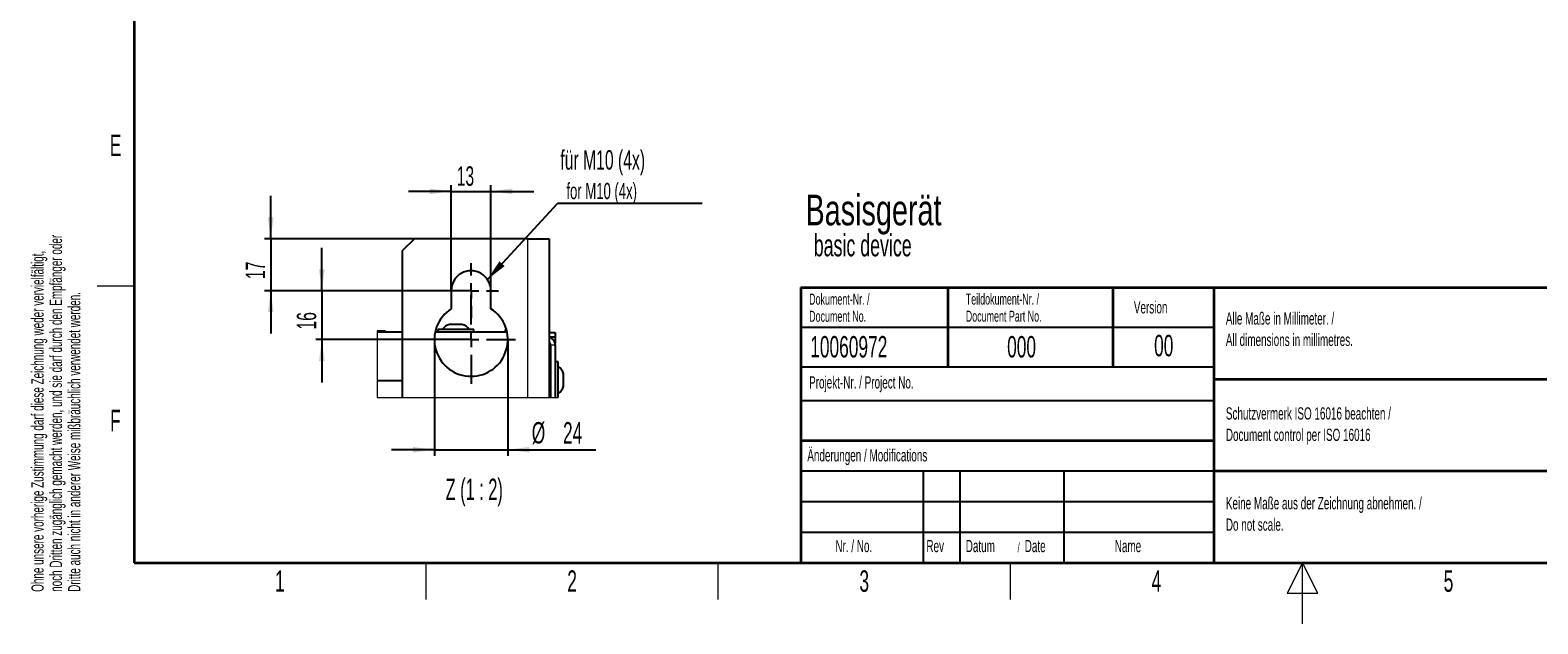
# Model space of a CAD drawing. Header units: millimetres. Extents: x 5 to 418, y 2 to 292.
# Tile 1 of 52: x 9 to 255, y 2 to 99. Entities that reach past the tile are written whole.
import ezdxf

# ---------------------------------------------------------------- set-up
doc = ezdxf.new("R2010")
doc.units = ezdxf.units.MM
doc.layers.add('SLD-0', color=7, linetype='Continuous')
doc.styles.add('SLDTEXTSTYLE0', font='TXT', dxfattribs={"width": 0.7})
doc.styles.add('SLDTEXTSTYLE1', font='TXT', dxfattribs={"width": 0.605})
doc.styles.add('SLDTEXTSTYLE3', font='TXT', dxfattribs={"width": 0.57})
doc.dimstyles.new('SLDDIMSTYLE5', dxfattribs={"dimtxt": 3.081982, "dimasz": 3.5, "dimexe": 0, "dimexo": 0.0625, "dimgap": 0.770496, "dimtad": 1, "dimlfac": 2, "dimrnd": 1e-09, "dimzin": 12, "dimdsep": 46, "dimtxsty": 'SLDTEXTSTYLE1', "dimsah": 1, "dimcen": 0.09, "dimadec": 0, "dimazin": 3, "dimtfac": 1, "dimtmove": 0, "dimatfit": 0, "dimfxl": 1, "dimfrac": 2, "dimtolj": 1, "dimtzin": 12, "dimarcsym": 0})
doc.dimstyles.new('SLDDIMSTYLE6', dxfattribs={"dimtxt": 3.5, "dimasz": 3.5, "dimexe": 0, "dimexo": 0.0625, "dimgap": 0.875, "dimtad": 1, "dimlfac": 2, "dimrnd": 1e-09, "dimzin": 12, "dimdsep": 46, "dimtxsty": 'SLDTEXTSTYLE1', "dimsah": 1, "dimcen": 0.09, "dimadec": 0, "dimazin": 3, "dimtfac": 1, "dimtmove": 0, "dimatfit": 0, "dimfxl": 1, "dimfrac": 2, "dimtolj": 1, "dimtzin": 12, "dimarcsym": 0})
doc.dimstyles.new('SLDDIMSTYLE7', dxfattribs={"dimtxt": 0.18, "dimasz": 3.5, "dimexe": 0, "dimexo": 0.0625, "dimgap": 0, "dimtad": 0, "dimtih": 1, "dimtoh": 1, "dimdec": 0, "dimrnd": 1e-09, "dimzin": 0, "dimdsep": 46, "dimtxsty": 'Standard', "dimsah": 1, "dimcen": 0.09, "dimadec": 0, "dimazin": 0, "dimtfac": 3.5, "dimtdec": 0, "dimtofl": 0, "dimtmove": 0, "dimatfit": 3, "dimfxl": 1, "dimfrac": 2, "dimtolj": 1, "dimtzin": 0, "dimarcsym": 0})

# ---------------------------------------------------------------- blocks, each defined once
blk = doc.blocks.new('SW_NOTE_0')
at = {"layer": 'SLD-0', "color": 0, "attachment_point": 1}
for s, insert, char_height, style in [('Basisgerät', (0, 6.48), 5.027, 'SLDTEXTSTYLE0'), ('basic device', (1.35, -0.02), 3.5956, 'SLDTEXTSTYLE1')]:
    blk.add_mtext(s, dxfattribs=dict(at, insert=insert, char_height=char_height, style=style))
blk = doc.blocks.new('SW_NOTE_0_2')
at = {"layer": 'SLD-0', "color": 0, "char_height": 2, "attachment_point": 1, "rotation": 90, "style": 'SLDTEXTSTYLE1'}
for s, insert in [('noch Dritten zugänglich gemacht werden, und sie darf durch den Empfänger oder', (0.42, 0)), ('Ohne unsere vorherige Zustimmung darf diese Zeichnung weder vervielfältigt,', (-2.58, 0)), ('Dritte auch nicht in anderer Weise mißbräuchlich verwendet werden.', (3.42, 0))]:
    blk.add_mtext(s, dxfattribs=dict(at, insert=insert))
blk = doc.blocks.new('SW_NOTE_0_3')
at = {"layer": 'SLD-0', "color": 0, "attachment_point": 1, "style": 'SLDTEXTSTYLE1'}
for s, insert, char_height in [('Datum', (0, 2.58), 2), ('Date', (9.64, 2.58), 2), ('/', (8.48, 2.08), 1.5)]:
    blk.add_mtext(s, dxfattribs=dict(at, insert=insert, char_height=char_height))
blk = doc.blocks.new('SW_NOTE_0_4')
at = {"layer": 'SLD-0', "color": 0, "char_height": 2, "attachment_point": 1, "style": 'SLDTEXTSTYLE1'}
for s, insert in [('Alle Maße in Millimeter. /', (0, 2.58)), ('All dimensions in millimetres.', (0, -0.92))]:
    blk.add_mtext(s, dxfattribs=dict(at, insert=insert))
blk = doc.blocks.new('SW_NOTE_0_5')
at = {"layer": 'SLD-0', "color": 0, "char_height": 1.8, "attachment_point": 1, "style": 'SLDTEXTSTYLE1'}
for s, insert in [('Teildokument-Nr. /', (0, 2.32)), ('Document Part No.', (0, -0.48))]:
    blk.add_mtext(s, dxfattribs=dict(at, insert=insert))
blk = doc.blocks.new('SW_NOTE_0_6')
at = {"layer": 'SLD-0', "color": 0, "char_height": 1.8, "attachment_point": 1, "style": 'SLDTEXTSTYLE1'}
for s, insert in [('Dokument-Nr. /', (0, 2.32)), ('Document No.', (0, -0.48))]:
    blk.add_mtext(s, dxfattribs=dict(at, insert=insert))
blk = doc.blocks.new('SW_NOTE_0_7')
at = {"layer": 'SLD-0', "color": 0, "char_height": 2, "attachment_point": 1, "style": 'SLDTEXTSTYLE1'}
for s, insert in [('Keine Maße aus der Zeichnung abnehmen. /', (0, 2.58)), ('Do not scale.', (0, -0.92))]:
    blk.add_mtext(s, dxfattribs=dict(at, insert=insert))
blk = doc.blocks.new('SW_NOTE_0_8')
at = {"layer": 'SLD-0', "color": 0, "char_height": 2, "attachment_point": 1, "style": 'SLDTEXTSTYLE1'}
for s, insert in [('Schutzvermerk ISO 16016 beachten /', (0, 2.58)), ('Document control per ISO 16016', (0, -0.92))]:
    blk.add_mtext(s, dxfattribs=dict(at, insert=insert))
blk = doc.blocks.new('_D_9')
at = {"layer": 'SLD-0', "color": 7}
for p, q in [((48.35, 64.97), (48.35, 71.97)), ((71.84, 64.97), (47.35, 64.97)), ((48.35, 64.97), (48.35, 56.47)), ((81.09, 56.47), (47.35, 56.47)), ((48.35, 56.47), (48.35, 49.47))]:
    blk.add_line(p, q, dxfattribs=at)
for points in [[(48.35, 64.97), (48.81, 68.47), (47.89, 68.47)], [(48.35, 56.47), (47.89, 52.97), (48.81, 52.97)]]:
    blk.add_solid(points, dxfattribs=at)
at = {"layer": 'SLD-0', "color": 7, "insert": (44.26, 58.37), "char_height": 3.175, "attachment_point": 1, "rotation": 90, "style": 'SLDTEXTSTYLE1'}
blk.add_mtext('17', dxfattribs=at)
blk = doc.blocks.new('_D_10')
at = {"layer": 'SLD-0', "color": 7}
for p, q in [((56.7, 56.47), (56.7, 63.47)), ((81.09, 56.47), (55.7, 56.47)), ((56.7, 56.47), (56.7, 48.47)), ((81.09, 48.47), (55.7, 48.47)), ((56.7, 48.47), (56.7, 41.47))]:
    blk.add_line(p, q, dxfattribs=at)
for points in [[(56.7, 56.47), (57.16, 59.97), (56.24, 59.97)], [(56.7, 48.47), (56.24, 44.97), (57.16, 44.97)]]:
    blk.add_solid(points, dxfattribs=at)
at = {"layer": 'SLD-0', "color": 7, "insert": (52.61, 50.12), "char_height": 3.175, "attachment_point": 1, "rotation": 90, "style": 'SLDTEXTSTYLE1'}
blk.add_mtext('16', dxfattribs=at)
blk = doc.blocks.new('_D_11')
at = {"layer": 'SLD-0', "color": 7}
for p, q in [((77.84, 72.72), (70.84, 72.72)), ((77.84, 56.47), (77.84, 73.72)), ((77.84, 72.72), (84.34, 72.72)), ((84.34, 56.47), (84.34, 73.72)), ((84.34, 72.72), (91.34, 72.72))]:
    blk.add_line(p, q, dxfattribs=at)
for points in [[(77.84, 72.72), (74.34, 73.18), (74.34, 72.26)], [(84.34, 72.72), (87.84, 72.26), (87.84, 73.18)]]:
    blk.add_solid(points, dxfattribs=at)
at = {"layer": 'SLD-0', "color": 7, "insert": (78.74, 76.81), "char_height": 3.175, "attachment_point": 1, "style": 'SLDTEXTSTYLE1'}
blk.add_mtext('13', dxfattribs=at)
blk = doc.blocks.new('_D_12')
at = {"layer": 'SLD-0', "color": 7}
for p, q in [((75.09, 48.47), (75.09, 29.47)), ((87.09, 48.47), (87.09, 29.47)), ((75.09, 30.47), (68.09, 30.47)), ((75.09, 30.47), (87.09, 30.47)), ((87.09, 30.47), (101.46, 30.47))]:
    blk.add_line(p, q, dxfattribs=at)
for points in [[(75.09, 30.47), (71.59, 30.93), (71.59, 30.01)], [(87.09, 30.47), (90.59, 30.01), (90.59, 30.93)]]:
    blk.add_solid(points, dxfattribs=at)
at = {"layer": 'SLD-0', "color": 7, "char_height": 3.5, "attachment_point": 1, "style": 'SLDTEXTSTYLE1'}
for s, insert in [('%%c', (91.01, 34.99)), ('24', (96.12, 34.99))]:
    blk.add_mtext(s, dxfattribs=dict(at, insert=insert))
blk = doc.blocks.new('SW_NOTE_0_18')
at = {"layer": 'SLD-0', "color": 0}
blk.add_line((23.63, 0), (0, 0), dxfattribs=at)
at = {"layer": 'SLD-0', "color": 0, "attachment_point": 1, "style": 'SLDTEXTSTYLE1'}
for s, insert, char_height in [('für M10 (4x)', (0.44, 8.73), 3.175), ('for M10 (4x)', (1.43, 3.38), 2.6458)]:
    blk.add_mtext(s, dxfattribs=dict(at, insert=insert, char_height=char_height))
blk = doc.blocks.new('SW_CENTERMARKSYMBOL_6')
at = {"layer": 'SLD-0', "color": 0}
for p, q in [((0, 2.5), (0, 4.5)), ((-2.5, 0), (-4.5, 0)), ((0, 0), (-1.25, 0)), ((0, 0), (0, 1.25)), ((0, 0), (0, -1.25)), ((0, 0), (1.25, 0)), ((2.5, 0), (4.5, 0)), ((0, -2.5), (0, -4.5))]:
    blk.add_line(p, q, dxfattribs=at)
blk = doc.blocks.new('SW_CENTERMARKSYMBOL_7')
at = {"layer": 'SLD-0', "color": 0}
for p, q in [((0, 2.5), (0, 7.25)), ((-2.5, 0), (-7.25, 0)), ((0, 0), (-1.25, 0)), ((0, 0), (0, 1.25)), ((0, 0), (0, -1.25)), ((0, 0), (1.25, 0)), ((2.5, 0), (7.25, 0)), ((0, -2.5), (0, -7.25))]:
    blk.add_line(p, q, dxfattribs=at)

msp = doc.modelspace()

# ---------------------------------------------------------------- linework, layer by layer
at = {"color": 7, "linetype": 'Continuous', "lineweight": 25}
for p, q in [((71.8401, 64.9746), (69.8401, 62.9746)), ((90.3401, 64.9746), (71.8401, 64.9746)), ((90.3401, 64.9746), (93.8401, 64.9746)), ((93.8401, 64.9746), (93.8401, 39.0018)), ((69.8401, 62.9746), (69.8401, 39.0018)), ((77.8401, 56.4746), (77.8401, 53.5182)), ((84.3401, 53.5182), (84.3401, 56.4746)), ((67.0901, 49.8746), (65.748, 49.8746)), ((65.748, 49.7246), (69.8401, 49.7246)), ((67.0901, 49.7246), (67.0901, 49.8746)), ((75.2217, 49.7246), (86.9584, 49.7246)), ((75.6401, 50.1246), (75.6401, 49.7246)), ((81.1555, 50.1246), (75.6401, 50.1246)), ((79.4597, 50.9746), (77.5901, 50.9746)), ((79.5901, 50.9746), (79.4597, 50.9746)), ((81.5401, 50.1246), (81.1555, 50.1246)), ((81.5401, 49.7246), (81.5401, 50.1246)), ((86.6401, 50.1246), (86.6401, 49.7246)), ((86.8588, 50.1246), (86.6401, 50.1246)), ((93.8401, 49.6246), (94.8401, 49.6246)), ((94.8401, 49.6246), (94.8401, 48.8746)), ((94.8401, 48.8746), (93.8401, 48.8746)), ((93.8401, 47.7246), (94.08, 47.7246)), ((94.0901, 48.7702), (94.0901, 48.8746)), ((94.0901, 47.6246), (94.0901, 39.0018)), ((94.8401, 47.8746), (94.8148, 47.8746)), ((94.8401, 48.8746), (94.8401, 47.8746)), ((94.8401, 47.6246), (94.8401, 47.8746)), ((94.8401, 47.6246), (94.8401, 39.0018)), ((95.3401, 44.8246), (94.8401, 44.8246)), ((95.3401, 39.0018), (95.3401, 44.8246)), ((96.1901, 40.8746), (96.1901, 42.8746)), ((69.8401, 41.7246), (65.748, 41.7246))]:
    msp.add_line(p, q, dxfattribs=at)
at = {"color": 7, "linetype": 'Continuous', "lineweight": 18}
for p, q in [((90.3401, 64.9746), (90.3401, 39.0018)), ((94.0901, 47.6246), (94.8401, 47.6246))]:
    msp.add_line(p, q, dxfattribs=at)
at = {"color": 7, "linetype": 'Continuous', "lineweight": 18, "flags": 128}
msp.add_lwpolyline([(65.748, 49.8746), (65.748, 49.7246), (65.748, 41.7246), (65.748, 39.0018), (69.8401, 39.0018), (90.3401, 39.0018), (93.8401, 39.0018), (94.0901, 39.0018), (94.8401, 39.0018), (95.3401, 39.0018)], dxfattribs=at)
at = {"color": 7, "linetype": 'Continuous', "lineweight": 25}
for centre, radius, start, end in [((81.0901, 56.4746), 3.25, 359.999868, 180.000132), ((81.0901, 48.4746), 6, 122.797151, 57.202849), ((78.0652, 49.0318), 2, 103.740991, 146.880686), ((79.115, 49.0319), 2, 33.118735, 76.259252), ((93.5901, 47.6246), 1.25, 0.000793, 78.462524), ((93.59, 47.6246), 0.5001, 0.003604, 59.995741), ((94.2474, 42.3996), 1.9999, 13.740185, 56.881966), ((94.2474, 41.3496), 1.9999, 303.118034, 346.259815)]:
    msp.add_arc(centre, radius, start, end, dxfattribs=at)
at = {"layer": 'SLD-0', "lineweight": 35}
for p, q in [((26, 282.5), (26, 12)), ((135, 57), (408, 57)), ((135, 57), (135, 12)), ((159, 57), (159, 44)), ((186, 57), (186, 44)), ((202.5, 57), (202.5, 12)), ((202.5, 42), (259, 42)), ((135, 32), (202.5, 32)), ((202.5, 27), (259, 27)), ((26, 12), (408, 12)), ((135, 12), (408, 12))]:
    msp.add_line(p, q, dxfattribs=at)
at = {"layer": 'SLD-0', "lineweight": 18}
for p, q in [((20, 57.25), (26, 57.25)), ((73.75, 6), (73.75, 12)), ((121.5, 6), (121.5, 12)), ((169.25, 6), (169.25, 12)), ((217, 12), (214.5, 7)), ((217, 2), (217, 12)), ((219.5, 7), (217, 12)), ((214.5, 7), (219.5, 7))]:
    msp.add_line(p, q, dxfattribs=at)
at = {"layer": 'SLD-0'}
for p, q in [((135, 50.5), (202.5, 50.5)), ((135, 38.5), (202.5, 38.5)), ((135, 27), (202.5, 27)), ((155, 27), (155, 12)), ((161, 27), (161, 12)), ((178, 27), (178, 12)), ((135, 22), (202.5, 22)), ((135, 17), (202.5, 17))]:
    msp.add_line(p, q, dxfattribs=at)
at = {"layer": 'SLD-0', "lineweight": 25}
msp.add_line((135, 44), (202.5, 44), dxfattribs=at)

# ---------------------------------------------------------------- block references
at = {"layer": 'SLD-0'}
for name, p in [('SW_NOTE_0_2', (11.808, 7.2381)), ('SW_NOTE_0_6', (136.354, 53.6688)), ('SW_NOTE_0_5', (161.9554, 53.687)), ('SW_NOTE_0_4', (204.464, 50.3607)), ('SW_NOTE_0_8', (204.464, 34.8277)), ('SW_NOTE_0_7', (204.464, 20.1509)), ('SW_NOTE_0_3', (161.9462, 13.1463))]:
    msp.add_blockref(name, p, dxfattribs=at)
at = {"layer": 'SLD-0', "color": 7}
for name, p in [('SW_NOTE_0_18', (95.2447, 70.7184)), ('SW_NOTE_0', (135.7557, 65.7113)), ('SW_CENTERMARKSYMBOL_6', (81.0901, 56.4746)), ('SW_CENTERMARKSYMBOL_7', (81.0901, 48.4746))]:
    msp.add_blockref(name, p, dxfattribs=at)

# ---------------------------------------------------------------- texts
at = {"layer": 'SLD-0'}
for s, insert, char_height, attachment_point, style in [('E', (22.9816, 82.0011), 3.5, 2, 'SLDTEXTSTYLE1'), ('Version', (189.4285, 54.7601), 2, 1, 'SLDTEXTSTYLE1'), ('00', (194.3073, 49.2527), 3.5, 2, 'SLDTEXTSTYLE1'), ('10060972', (136.5297, 49.0581), 3.5, 1, 'SLDTEXTSTYLE1'), ('000', (168.711, 49.0581), 3.5, 1, 'SLDTEXTSTYLE1'), ('Projekt-Nr. / Project No.', (136.3454, 42.4834), 2, 1, 'SLDTEXTSTYLE1'), ('F', (22.9536, 37.0011), 3.5, 2, 'SLDTEXTSTYLE1'), ('Änderungen / Modifications', (136.0531, 30.5619), 2, 1, 'SLDTEXTSTYLE1'), ('Z (1 : 2)', (81.6128, 25.7515), 3.5, 2, 'SLDTEXTSTYLE3'), ('Nr. / No.', (140.6365, 15.7244), 2, 1, 'SLDTEXTSTYLE1'), ('Rev', (155.5183, 15.7244), 2, 1, 'SLDTEXTSTYLE1'), ('Name', (186.3108, 15.729), 2, 1, 'SLDTEXTSTYLE1'), ('1', (49.8527, 10.743), 3.5, 2, 'SLDTEXTSTYLE1'), ('2', (97.6027, 10.743), 3.5, 2, 'SLDTEXTSTYLE1'), ('3', (145.3527, 10.743), 3.5, 2, 'SLDTEXTSTYLE1'), ('4', (193.1027, 10.743), 3.5, 2, 'SLDTEXTSTYLE1'), ('5', (240.8527, 10.743), 3.5, 2, 'SLDTEXTSTYLE1')]:
    msp.add_mtext(s, dxfattribs=dict(at, insert=insert, char_height=char_height, attachment_point=attachment_point, style=style))

# ---------------------------------------------------------------- dimensions: what is measured, and where the dimension line sits
at = {"layer": 'SLD-0', "color": 7}
dim = msp.add_linear_dim(base=(84.3401, 72.7217), p1=(77.8401, 56.4746), p2=(84.3401, 56.4746), dimstyle='SLDDIMSTYLE5', dxfattribs=at)
dim.commit()
dim.dimension.update_dxf_attribs({"geometry": '_D_11', "text_midpoint": (81.0901, 72.7217), "dimtype": 160})
for base, p1, p2, picture, middle in [((48.3483, 56.4746), (71.8401, 64.9746), (81.0901, 56.4746), '_D_9', (48.3483, 60.7246)), ((56.7027, 48.4746), (81.0901, 56.4746), (81.0901, 48.4746), '_D_10', (56.7027, 52.4746))]:
    dim = msp.add_linear_dim(base=base, p1=p1, p2=p2, angle=90, dimstyle='SLDDIMSTYLE5', dxfattribs=at)
    dim.commit()
    dim.dimension.update_dxf_attribs({"geometry": picture, "text_midpoint": middle, "dimtype": 160})
dim = msp.add_linear_dim(base=(87.0901, 33.2442), p1=(75.0901, 48.4746), p2=(87.0901, 48.4746), text='%%c<>', dimstyle='SLDDIMSTYLE6', dxfattribs=at)
dim.commit()
dim.dimension.update_dxf_attribs({"geometry": '_D_12', "text_midpoint": (96.2385, 33.2442), "dimtype": 160})

# ---------------------------------------------------------------- leaders
msp.add_leader([(83.7701, 58.3131), (95.2447, 70.7184)], dimstyle='SLDDIMSTYLE7', dxfattribs=at)

doc.saveas('drawing.dxf')
